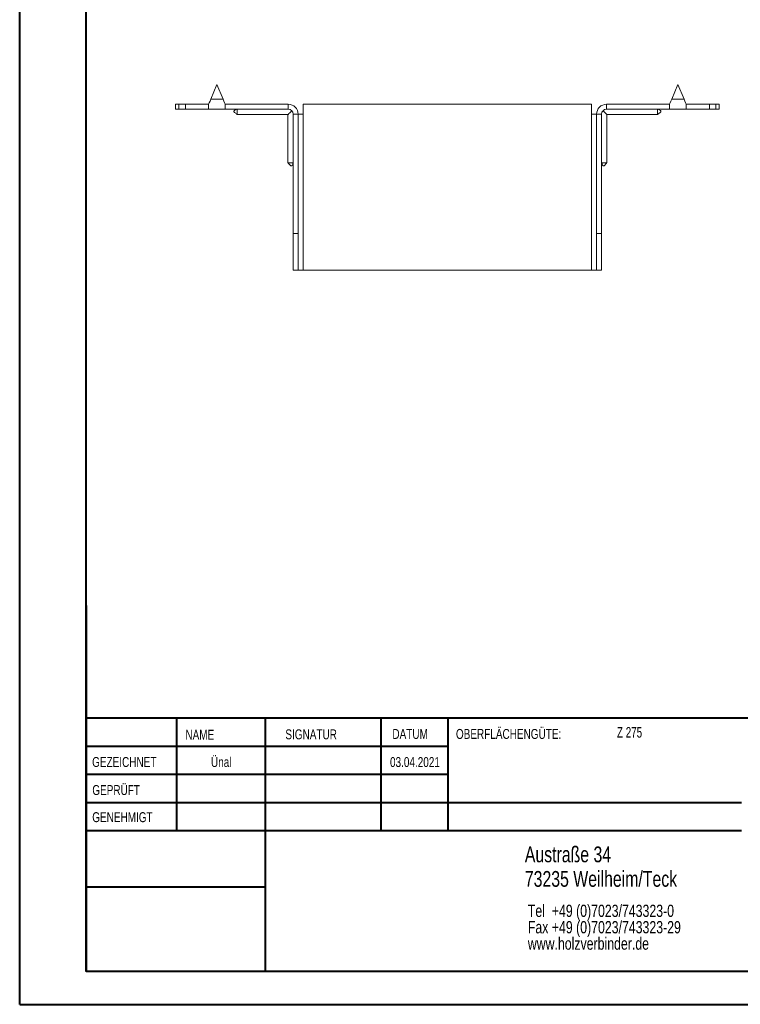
# Model space of a CAD drawing. Header units: millimetres. Extents: x 0 to 210, y 0 to 297.
# Tile 1 of 7: x 0 to 109, y 0 to 149. Entities that reach past the tile are written whole.
import ezdxf

# ---------------------------------------------------------------- set-up
doc = ezdxf.new("R2010")
doc.units = ezdxf.units.MM
doc.styles.add('SLDTEXTSTYLE0', font='TXT', dxfattribs={"width": 0.75})
doc.styles.add('SLDTEXTSTYLE2', font='TXT', dxfattribs={"width": 0.7})

# ---------------------------------------------------------------- blocks, each defined once
blk = doc.blocks.new('SW_NOTE_0')
at = {"color": 0, "linetype": 'Continuous', "lineweight": 0, "char_height": 1.8521, "attachment_point": 1, "style": 'SLDTEXTSTYLE0'}
for s, insert in [('Tel  +49 (0)7023/743323-0', (0, 2.39)), ('Fax +49 (0)7023/743323-29', (0, -0.08)), ('www.holzverbinder.de', (0, -2.55))]:
    blk.add_mtext(s, dxfattribs=dict(at, insert=insert))

msp = doc.modelspace()

# ---------------------------------------------------------------- linework, layer by layer
at = {"color": 7, "linetype": 'Continuous', "lineweight": 40}
for p, q in [((0.08, 0.21), (0.08, 297.21)), ((10.08, 5.21), (10.08, 292.21)), ((10.11, 60.37), (10.11, 5.12)), ((205.08, 43.37), (10.11, 43.37)), ((23.71, 43.37), (23.71, 26.37)), ((37.1, 43.37), (37.1, 5.12)), ((54.51, 43.37), (54.51, 26.37)), ((64.71, 26.37), (64.71, 43.37)), ((64.71, 39.1), (10.11, 39.1)), ((64.71, 34.87), (10.11, 34.87)), ((108.91, 30.62), (10.11, 30.62)), ((108.91, 26.37), (10.11, 26.37)), ((37.1, 17.87), (10.11, 17.87)), ((10.11, 13.71), (10.08, 13.71)), ((10.11, 9.46), (10.08, 9.46)), ((10.08, 5.21), (205.08, 5.21)), ((0.08, 0.21), (210.08, 0.21))]:
    msp.add_line(p, q, dxfattribs=at)
at = {"color": 7, "linetype": 'Continuous', "lineweight": 15}
for p, q in [((29.82, 138.96), (28.89, 136.71)), ((30.76, 136.71), (29.82, 138.96)), ((99.32, 138.96), (98.39, 136.71)), ((100.26, 136.71), (99.32, 138.96)), ((28.89, 136.71), (30.76, 136.71)), ((98.39, 136.71), (100.26, 136.71)), ((23.57, 135.96), (23.57, 135.21)), ((23.57, 135.96), (24.07, 135.96)), ((24.07, 135.21), (23.57, 135.21)), ((24.07, 135.96), (24.07, 135.21)), ((24.07, 135.96), (25.07, 135.96)), ((25.07, 135.21), (24.07, 135.21)), ((25.07, 135.21), (25.07, 135.96)), ((28.57, 135.96), (25.07, 135.96)), ((28.57, 135.21), (25.07, 135.21)), ((28.57, 135.96), (28.57, 135.21)), ((28.57, 135.21), (31.07, 135.21)), ((31.07, 135.21), (31.07, 135.96)), ((40.57, 135.96), (31.07, 135.96)), ((40.57, 135.21), (31.07, 135.21)), ((40.57, 135.21), (40.57, 135.96)), ((42.82, 134.46), (42.82, 135.96)), ((86.32, 135.96), (42.82, 135.96)), ((86.32, 135.96), (86.32, 134.46)), ((88.57, 135.21), (88.57, 135.96)), ((88.57, 135.96), (98.07, 135.96)), ((88.57, 135.21), (98.07, 135.21)), ((98.07, 135.96), (98.07, 135.21)), ((98.07, 135.21), (100.57, 135.21)), ((100.57, 135.21), (100.57, 135.96)), ((100.57, 135.96), (104.07, 135.96)), ((100.57, 135.21), (104.07, 135.21)), ((104.07, 135.21), (104.07, 135.96)), ((104.07, 135.96), (105.07, 135.96)), ((105.07, 135.21), (104.07, 135.21)), ((105.07, 135.21), (105.07, 135.96)), ((105.07, 135.96), (105.57, 135.96)), ((105.57, 135.21), (105.07, 135.21)), ((105.57, 135.21), (105.57, 135.96)), ((32.87, 134.41), (40.52, 134.41)), ((40.52, 134.41), (40.52, 127.15)), ((41.32, 134.46), (42.07, 134.46)), ((41.32, 116.46), (41.32, 134.46)), ((42.07, 116.46), (42.07, 134.46)), ((42.07, 134.46), (42.82, 134.46)), ((42.82, 110.96), (42.82, 134.46)), ((86.32, 134.46), (86.32, 110.96)), ((86.32, 134.46), (87.07, 134.46)), ((87.82, 134.46), (87.07, 134.46)), ((87.07, 116.46), (87.07, 134.46)), ((87.82, 116.46), (87.82, 134.46)), ((88.62, 134.41), (96.27, 134.41)), ((88.62, 127.15), (88.62, 134.41)), ((42.07, 116.46), (41.32, 116.46)), ((41.32, 110.96), (41.32, 116.46)), ((42.07, 110.96), (42.07, 116.46)), ((87.07, 116.46), (87.82, 116.46)), ((87.07, 110.96), (87.07, 116.46)), ((87.82, 110.96), (87.82, 116.46)), ((41.32, 110.96), (42.07, 110.96)), ((42.07, 110.96), (42.82, 110.96)), ((86.32, 110.96), (42.82, 110.96)), ((86.32, 110.96), (87.07, 110.96)), ((87.07, 110.96), (87.82, 110.96))]:
    msp.add_line(p, q, dxfattribs=at)
at = {"color": 7, "linetype": 'Continuous', "lineweight": 0}
for p, q in [((64.71, 39.12), (10.11, 39.12)), ((23.71, 5.21), (23.71, 5.12)), ((54.51, 5.21), (54.51, 5.12))]:
    msp.add_line(p, q, dxfattribs=at)
at = {"color": 7, "linetype": 'Continuous', "lineweight": 15, "flags": 128}
for points in [[(28.89, 136.71), (28.78, 136.45), (28.67, 136.2), (28.57, 135.96)], [(31.07, 135.96), (30.98, 136.2), (30.87, 136.45), (30.76, 136.71)], [(98.39, 136.71), (98.28, 136.45), (98.17, 136.2), (98.07, 135.96)], [(100.57, 135.96), (100.48, 136.2), (100.37, 136.45), (100.26, 136.71)], [(40.52, 134.41), (40.54, 134.43), (40.6, 134.49), (40.68, 134.57), (40.8, 134.69), (40.94, 134.83), (41.11, 135)], [(88.04, 135), (88.21, 134.83), (88.35, 134.69), (88.47, 134.57), (88.55, 134.49), (88.61, 134.43), (88.62, 134.41)]]:
    msp.add_lwpolyline(points, dxfattribs=at)
at = {"color": 7, "linetype": 'Continuous', "lineweight": 15}
for centre, radius, start, end in [((40.57, 134.46), 1.5, 0, 90), ((40.57, 134.46), 0.75, 0, 90), ((88.57, 134.46), 1.5, 90, 180), ((88.57, 134.46), 0.75, 90, 180)]:
    msp.add_arc(centre, radius, start, end, dxfattribs=at)
for points, knots in [([(32.87, 135.21), (32.75, 135.17), (32.59, 135.12), (32.42, 135.01), (32.38, 134.95), (32.37, 134.91), (32.37, 134.88), (32.39, 134.83), (32.45, 134.75), (32.63, 134.62), (32.78, 134.49), (32.88, 134.41)], [0, 0, 0, 0, 0.285502, 0.3926154, 0.4336076, 0.4523553, 0.4710395, 0.5119055, 0.5622724, 0.695299, 1, 1, 1, 1]), ([(32.87, 135.21), (32.87, 135.14), (32.87, 134.94), (32.87, 134.68), (32.87, 134.49), (32.87, 134.4), (32.87, 134.42), (32.87, 134.42)], [0, 0, 0, 0, 0.176998, 0.437531, 0.69807, 0.958617, 1, 1, 1, 1]), ([(96.27, 134.41), (96.35, 134.48), (96.48, 134.6), (96.66, 134.72), (96.75, 134.81), (96.78, 134.88), (96.78, 134.91), (96.77, 134.95), (96.74, 134.99), (96.59, 135.11), (96.42, 135.17), (96.27, 135.21)], [0, 0, 0, 0, 0.256732, 0.38695, 0.489173, 0.528771, 0.547316, 0.566204, 0.608674, 0.662213, 1, 1, 1, 1]), ([(96.27, 135.21), (96.27, 135.14), (96.27, 134.94), (96.28, 134.68), (96.27, 134.49), (96.27, 134.4), (96.27, 134.42), (96.27, 134.42)], [0, 0, 0, 0, 0.176998, 0.437531, 0.69807, 0.958617, 1, 1, 1, 1]), ([(40.52, 127.16), (40.59, 127.07), (40.71, 126.94), (40.83, 126.76), (40.92, 126.67), (40.99, 126.65), (41.02, 126.65), (41.06, 126.66), (41.1, 126.69), (41.22, 126.84), (41.28, 127), (41.32, 127.15)], [0, 0, 0, 0, 0.256731, 0.386951, 0.489173, 0.528771, 0.547317, 0.566205, 0.608674, 0.662214, 1, 1, 1, 1]), ([(40.53, 127.15), (40.54, 127.15), (40.55, 127.15), (40.71, 127.15), (40.93, 127.15), (41.15, 127.15), (41.27, 127.15), (41.32, 127.15)], [0, 0, 0, 0, 0.21778, 0.478082, 0.738382, 0.867316, 1, 1, 1, 1]), ([(87.82, 127.15), (87.87, 127.03), (87.92, 126.86), (88.03, 126.7), (88.09, 126.66), (88.13, 126.65), (88.16, 126.65), (88.21, 126.67), (88.29, 126.73), (88.42, 126.91), (88.54, 127.05), (88.63, 127.16)], [0, 0, 0, 0, 0.285501, 0.392615, 0.433607, 0.452355, 0.471041, 0.511905, 0.562272, 0.6953, 1, 1, 1, 1]), ([(88.62, 127.15), (88.61, 127.15), (88.6, 127.15), (88.44, 127.15), (88.22, 127.15), (88, 127.15), (87.88, 127.15), (87.82, 127.15)], [0, 0, 0, 0, 0.21778, 0.478082, 0.738382, 0.867316, 1, 1, 1, 1])]:
    msp.add_open_spline(points, degree=3, knots=knots, dxfattribs=at)

# ---------------------------------------------------------------- block references
at = {"color": 7, "linetype": 'Continuous', "lineweight": 0}
msp.add_blockref('SW_NOTE_0', (76.7, 12.85), dxfattribs=at)

# ---------------------------------------------------------------- texts
for s, insert, char_height, attachment_point, style in [('NAME', (25.07, 41.62), 1.5, 1, 'SLDTEXTSTYLE0'), ('SIGNATUR', (40.14, 41.68), 1.5, 1, 'SLDTEXTSTYLE0'), ('DATUM', (56.28, 41.74), 1.5, 1, 'SLDTEXTSTYLE0'), ('OBERFLÄCHENGÜTE:', (65.86, 41.74), 1.5, 1, 'SLDTEXTSTYLE0'), ('Z 275', (90.14, 42.03), 1.587, 1, 'SLDTEXTSTYLE2'), ('GEZEICHNET', (11, 37.51), 1.5, 1, 'SLDTEXTSTYLE0'), ('Ünal', (30.47, 37.5), 1.499, 2, 'SLDTEXTSTYLE0'), ('03.04.2021', (59.68, 37.5), 1.499, 2, 'SLDTEXTSTYLE0'), ('GEPRÜFT', (11.03, 33.28), 1.5, 1, 'SLDTEXTSTYLE0'), ('GENEHMIGT', (11.02, 29.19), 1.5, 1, 'SLDTEXTSTYLE0'), ('Austraße 34', (76.25, 24.02), 2.3813, 1, 'SLDTEXTSTYLE0'), ('73235 Weilheim/Teck', (76.25, 20.32), 2.3813, 1, 'SLDTEXTSTYLE0')]:
    msp.add_mtext(s, dxfattribs=dict(at, insert=insert, char_height=char_height, attachment_point=attachment_point, style=style))

doc.saveas('drawing.dxf')
